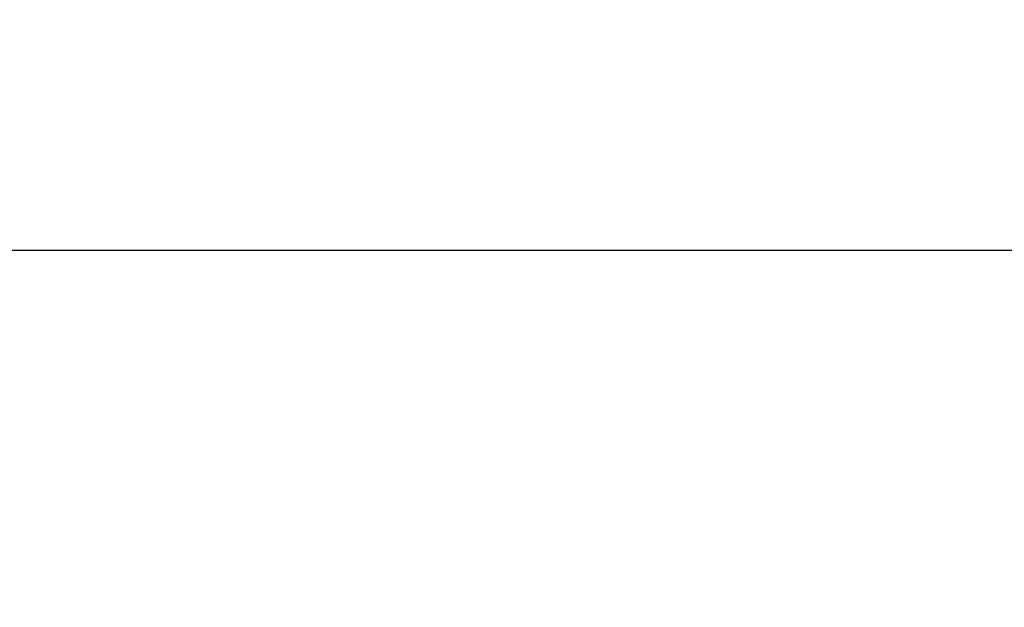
# Model space of a CAD drawing. Header units: millimetres. Extents: x -424979 to 718034, y -72486 to 344972.
# Tile 137 of 256: x 583935 to 585212, y 102060 to 102822. Entities that reach past the tile are written whole.
import ezdxf
from ezdxf import colors
from ezdxf.entities.mleader import LeaderData, LeaderLine
from ezdxf.math import Vec2, Vec3

# ---------------------------------------------------------------- set-up
doc = ezdxf.new("R2010")
doc.units = ezdxf.units.MM
doc.header["$MEASUREMENT"] = 0
doc.layers.add('IS_KLIM Opis_Średnice', color=7, linetype='Continuous', lineweight=9)

msp = doc.modelspace()

# ---------------------------------------------------------------- leaders
at = {"layer": 'IS_KLIM Opis_Średnice', "ltscale": 30}
ml = msp.add_multileader_mtext('Standard', dxfattribs=at)
ml.set_content('{\\fArial|b0|i0|c238|p0;\\C7;Typ: Jednostka wewnętrzna \\P\\P\\pi0,l2.25,a0.5,sm1,q*;\\H0.916667x;\\C256;- moc chłodnicza z tabelą poniżej (płynna regulacja),\\P- spręż 0-90Pa, fabryczna nastawa 25Pa,\\P- min. cztery biegi, maksymalne ciśnienie akustyczne na \\A1;poszcz. biegach: 25/26/27/28 dB(A)\\P\\pi2.25,l0;- zasilanie z agregatu, sterownik przewodowy.', color=256)
ml.set_leader_properties()
ml.build(insert=Vec2(0, 0))
ml.multileader.update_dxf_attribs({"text_left_attachment_type": 6, "text_right_attachment_type": 6, "dogleg_length": 0.36, "arrow_head_size": 12})
ctx = ml.context
ctx.base_point, ctx.char_height, ctx.arrow_head_size, ctx.landing_gap_size, ctx.plane_origin = Vec3(568405.8, 102522.7), 600, 12, 6, Vec3(580244.5, 99010.4)
ctx.left_attachment, ctx.right_attachment = 6, 6
notes = []
notes.append((ctx, [(0, (1, 1, 0), (599841.7, 102522.7), (-1, 0), 1.08, [(0, [(599831.7, 102522.7)], 256, [])])]))
ctx.mtext.insert, ctx.mtext.width, ctx.mtext.defined_height, ctx.mtext.flow_direction = Vec3(568411.8, 103284.4), 35493.623, 5800, 5
ctx.mtext.has_bg_fill, ctx.mtext.bg_color, ctx.mtext.bg_scale_factor, ctx.mtext.bg_transparency, ctx.mtext.use_window_bg_color = 1, -939524096, 1.5, 0, 1
for ctx, leaders in notes:
    for number, flags, end, landing, length, lines in leaders:
        leader = LeaderData()
        leader.index, (leader.has_last_leader_line, leader.has_dogleg_vector, leader.attachment_direction) = number, flags
        leader.last_leader_point, leader.dogleg_vector, leader.dogleg_length = Vec3(end), Vec3(landing), length
        for number, points, colour, breaks in lines:
            line = LeaderLine()
            line.index, line.vertices, line.color, line.breaks = number, Vec3.list(points), colors.encode_raw_color(colour), breaks
            leader.lines.append(line)
        ctx.leaders.append(leader)

doc.saveas('drawing.dxf')
